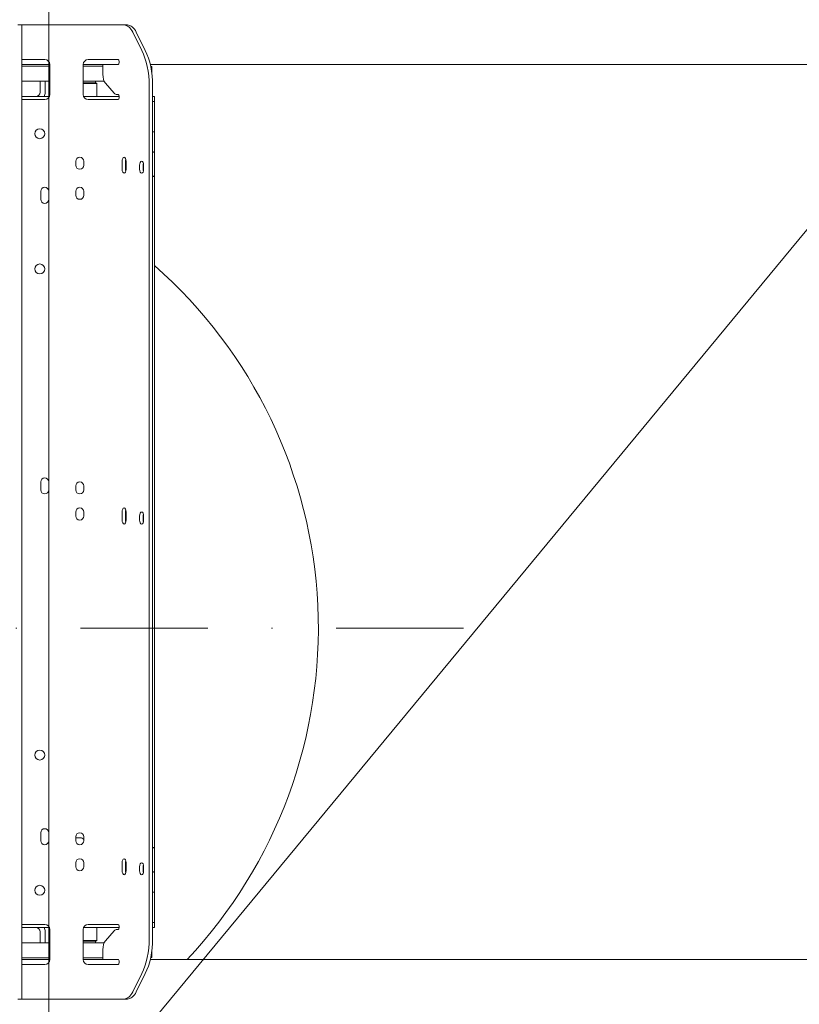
# Model space of a CAD drawing. Header units: millimetres. Extents: x 11681 to 15516, y 25095 to 29743.
# Tile 20 of 96: x 12439 to 12517, y 28002 to 28100. Entities that reach past the tile are written whole.
import ezdxf

# ---------------------------------------------------------------- set-up
doc = ezdxf.new("R2010")
doc.units = ezdxf.units.MM
doc.linetypes.add('DASHDOT', pattern=[25.4, 12.7, -6.35, 0, -6.35])
doc.layers.add('00 - nowa technologia myjni_Nr_pióra__95', color=7, linetype='Continuous', lineweight=20, true_color=0x7c7c7c)
doc.layers.add('Nowe_Drzwi Archicad_Nr_pióra__95', color=7, linetype='Continuous', lineweight=20, true_color=0x7c7c7c)
doc.layers.add('Nowe_Drzwi Archicad', color=7, linetype='Continuous')
doc.layers.add('XREF', color=8, linetype='Continuous', lineweight=9)

# ---------------------------------------------------------------- blocks, each defined once
blk = doc.blocks.new('Drzwi garażowe_ segmentowe[5]_1')
at = {"layer": 'Nowe_Drzwi Archicad_Nr_pióra__95', "color": 8, "linetype": 'Continuous', "lineweight": 20, "true_color": 0x7c7c7c}
for p, q in [((159.879, 2596.651), (159.879, 3006.641)), ((498.879, 3006.641), (159.879, 2596.651))]:
    blk.add_line(p, q, dxfattribs=at)
blk = doc.blocks.new('parter 2025.10.15')
at = {"layer": '00 - nowa technologia myjni_Nr_pióra__95', "color": 8, "linetype": 'Continuous', "lineweight": 5}
for p, q in [((157.169, 2708.526), (156.769, 2708.526)), ((157.569, 2708.526), (157.169, 2708.526)), ((157.169, 2706.026), (157.169, 2708.526)), ((157.569, 2708.526), (166.307, 2708.526)), ((166.653, 2708.526), (166.307, 2708.526)), ((166.653, 2708.526), (167.368, 2708.526)), ((167.715, 2708.526), (167.369, 2708.526)), ((169.154, 2705.99), (168.252, 2707.793)), ((169.5, 2705.99), (168.599, 2707.793)), ((157.169, 2706.026), (157.169, 2613.826)), ((157.169, 2705.076), (157.569, 2705.076)), ((157.569, 2705.076), (159.469, 2705.076)), ((166.307, 2705.076), (163.807, 2705.076)), ((166.307, 2705.076), (166.653, 2705.076)), ((166.653, 2705.076), (166.803, 2705.076)), ((166.903, 2704.876), (166.903, 2704.776)), ((157.169, 2704.575), (159.969, 2704.575)), ((157.169, 2704.426), (158.751, 2704.426)), ((158.751, 2704.426), (159.969, 2704.426)), ((159.969, 2701.576), (159.969, 2704.575)), ((163.307, 2704.575), (165.729, 2704.575)), ((163.307, 2704.575), (163.307, 2701.576)), ((163.307, 2704.426), (165.267, 2704.426)), ((166.803, 2704.575), (165.267, 2704.575)), ((165.267, 2703.596), (165.267, 2704.575)), ((169.996, 2704.575), (317.469, 2704.575)), ((170.03, 2704.426), (170.069, 2704.426)), ((170.168, 2703.579), (170.168, 2704.326)), ((157.169, 2702.926), (158.751, 2702.926)), ((158.751, 2702.926), (159.969, 2702.926)), ((159.019, 2701.815), (159.019, 2702.926)), ((159.518, 2702.926), (159.518, 2701.815)), ((163.307, 2702.926), (165.397, 2702.926)), ((163.416, 2702.926), (163.307, 2702.926)), ((163.425, 2702.906), (163.307, 2702.906)), ((164.498, 2702.926), (163.416, 2702.926)), ((164.518, 2702.906), (163.425, 2702.906)), ((164.498, 2702.926), (164.518, 2702.906)), ((164.518, 2702.906), (164.518, 2702.746)), ((163.425, 2702.746), (163.307, 2702.746)), ((163.307, 2702.725), (164.619, 2702.725)), ((163.307, 2702.675), (164.669, 2702.675)), ((164.518, 2702.746), (163.425, 2702.746)), ((164.498, 2702.725), (164.518, 2702.746)), ((164.619, 2702.725), (164.669, 2702.675)), ((164.669, 2701.376), (164.669, 2702.675)), ((165.517, 2702.73), (166.401, 2701.71)), ((169.886, 2702.454), (169.886, 2617.396)), ((170.233, 2702.454), (170.233, 2617.396)), ((157.168, 2701.376), (159.927, 2701.376)), ((157.169, 2701.076), (157.569, 2701.076)), ((157.569, 2701.076), (159.469, 2701.076)), ((163.348, 2701.376), (166.903, 2701.376)), ((163.807, 2701.076), (166.307, 2701.076)), ((166.307, 2701.076), (166.653, 2701.076)), ((166.651, 2701.576), (166.803, 2701.576)), ((166.653, 2701.076), (166.803, 2701.076)), ((166.903, 2701.376), (166.903, 2701.276)), ((170.233, 2701.376), (170.419, 2701.376)), ((170.419, 2700.876), (170.419, 2701.376)), ((170.233, 2700.876), (170.419, 2700.876)), ((170.419, 2700.676), (170.419, 2700.876)), ((170.419, 2698.876), (170.419, 2700.676)), ((170.419, 2697.876), (170.419, 2698.876)), ((170.233, 2697.876), (170.419, 2697.876)), ((170.419, 2697.675), (170.419, 2697.876)), ((170.419, 2622.176), (170.419, 2697.675)), ((170.419, 2695.676), (170.419, 2693.576)), ((162.569, 2694.525), (162.569, 2694.926)), ((163.369, 2694.525), (163.369, 2694.926)), ((167.186, 2694.126), (167.186, 2694.926)), ((167.533, 2694.126), (167.533, 2694.926)), ((167.586, 2694.126), (167.586, 2694.926)), ((168.936, 2694.126), (168.936, 2694.525)), ((169.283, 2694.126), (169.283, 2694.525)), ((169.336, 2694.126), (169.336, 2694.525)), ((159.068, 2691.126), (159.068, 2691.926)), ((159.868, 2691.126), (159.868, 2691.926)), ((162.569, 2691.526), (162.569, 2691.926)), ((163.369, 2691.526), (163.369, 2691.926)), ((159.068, 2662.126), (159.068, 2662.926)), ((159.868, 2662.126), (159.868, 2662.926)), ((162.569, 2662.126), (162.569, 2662.526)), ((163.369, 2662.126), (163.369, 2662.526)), ((162.569, 2659.525), (162.569, 2659.926)), ((163.369, 2659.525), (163.369, 2659.926)), ((167.186, 2659.126), (167.186, 2659.926)), ((167.533, 2659.126), (167.533, 2659.926)), ((167.586, 2659.126), (167.586, 2659.926)), ((168.936, 2659.126), (168.936, 2659.525)), ((169.283, 2659.126), (169.283, 2659.525)), ((169.336, 2659.126), (169.336, 2659.525)), ((159.068, 2627.126), (159.068, 2627.926)), ((159.868, 2627.126), (159.868, 2627.926)), ((162.569, 2627.126), (162.569, 2627.526)), ((163.019, 2627.426), (162.569, 2627.426)), ((162.971, 2627.926), (162.966, 2627.926)), ((163.369, 2627.126), (163.369, 2627.526)), ((170.419, 2624.176), (170.419, 2626.276)), ((162.569, 2624.525), (162.569, 2624.926)), ((163.369, 2624.525), (163.369, 2624.926)), ((167.186, 2624.126), (167.186, 2624.926)), ((167.533, 2624.126), (167.533, 2624.926)), ((167.586, 2624.126), (167.586, 2624.926)), ((168.936, 2624.126), (168.936, 2624.525)), ((169.283, 2624.126), (169.283, 2624.525)), ((169.336, 2624.126), (169.336, 2624.525)), ((170.233, 2621.976), (170.419, 2621.976)), ((170.419, 2621.976), (170.419, 2622.176)), ((170.419, 2620.976), (170.419, 2621.976)), ((170.419, 2620.976), (170.419, 2619.176)), ((159.927, 2618.476), (157.168, 2618.476)), ((157.169, 2618.776), (157.569, 2618.776)), ((157.569, 2618.776), (159.469, 2618.776)), ((166.903, 2618.476), (163.348, 2618.476)), ((164.669, 2618.476), (163.348, 2618.476)), ((166.307, 2618.776), (163.807, 2618.776)), ((164.669, 2618.476), (164.669, 2617.176)), ((166.307, 2618.776), (166.653, 2618.776)), ((166.653, 2618.776), (166.803, 2618.776)), ((166.903, 2618.476), (166.903, 2618.576)), ((170.233, 2618.975), (170.419, 2618.975)), ((170.233, 2618.975), (170.419, 2618.975)), ((170.233, 2618.476), (170.419, 2618.476)), ((170.419, 2618.975), (170.419, 2619.176)), ((170.419, 2618.975), (170.419, 2618.476)), ((159.019, 2618.036), (159.019, 2616.926)), ((159.518, 2616.926), (159.518, 2618.036)), ((159.969, 2615.276), (159.969, 2618.275)), ((163.307, 2618.275), (163.307, 2615.276)), ((166.401, 2618.142), (165.517, 2617.121)), ((166.803, 2618.275), (166.651, 2618.275)), ((159.969, 2616.926), (157.169, 2616.926)), ((164.669, 2617.176), (163.307, 2617.176)), ((164.619, 2617.126), (163.307, 2617.126)), ((163.307, 2617.126), (164.498, 2617.126)), ((163.307, 2617.106), (164.518, 2617.106)), ((163.307, 2616.945), (164.518, 2616.945)), ((165.397, 2616.926), (163.307, 2616.926)), ((164.498, 2617.126), (164.518, 2617.106)), ((164.498, 2616.926), (164.518, 2616.945)), ((164.518, 2616.945), (164.518, 2617.106)), ((164.619, 2617.126), (164.669, 2617.176)), ((159.969, 2615.426), (157.169, 2615.426)), ((165.267, 2615.426), (163.307, 2615.426)), ((165.267, 2615.276), (165.267, 2616.255)), ((170.069, 2615.426), (170.03, 2615.426)), ((170.168, 2616.272), (170.168, 2615.526)), ((157.169, 2615.276), (159.969, 2615.276)), ((157.169, 2614.776), (157.569, 2614.776)), ((157.569, 2614.776), (159.469, 2614.776)), ((163.307, 2615.276), (166.803, 2615.276)), ((163.807, 2614.776), (166.307, 2614.776)), ((165.729, 2615.276), (166.803, 2615.276)), ((166.307, 2614.776), (166.653, 2614.776)), ((166.653, 2614.776), (166.803, 2614.776)), ((166.903, 2614.976), (166.903, 2615.076)), ((169.996, 2615.276), (317.469, 2615.276)), ((157.169, 2611.326), (157.169, 2613.826)), ((168.252, 2612.058), (169.154, 2613.861)), ((168.599, 2612.058), (169.5, 2613.861)), ((156.769, 2611.326), (157.169, 2611.326)), ((157.169, 2611.326), (157.569, 2611.326)), ((166.307, 2611.326), (157.569, 2611.326)), ((166.307, 2611.326), (166.653, 2611.326)), ((167.368, 2611.326), (166.653, 2611.326)), ((167.715, 2611.326), (167.368, 2611.326))]:
    blk.add_line(p, q, dxfattribs=at)
at = {"layer": '00 - nowa technologia myjni_Nr_pióra__95', "color": 8, "linetype": 'DASHDOT', "lineweight": 5}
blk.add_line((201.243, 2648.325), (75.793, 2648.325), dxfattribs=at)
at = {"layer": '00 - nowa technologia myjni_Nr_pióra__95', "color": 8, "linetype": 'Continuous', "lineweight": 5}
for centre in [(158.969, 2697.675), (158.969, 2684.176), (158.969, 2635.676), (158.969, 2622.176)]:
    blk.add_circle(centre, 0.5, dxfattribs=at)
for centre, radius, start, end in [((159.469, 2704.575), 0.5, 0, 90), ((163.807, 2704.575), 0.5, 90, 180), ((170.069, 2704.326), 0.1, 0, 90), ((158.578, 2701.815), 0.44, 270.42248, 0), ((158.578, 2701.815), 0.94, 332.09076, 0), ((159.469, 2701.576), 0.5, 270, 0), ((163.807, 2701.576), 0.5, 180, 270), ((162.968, 2694.926), 0.4, 0, 180), ((170.219, 2695.676), 0.2, 0, 85.96028), ((162.968, 2694.525), 0.4, 180, 0), ((170.219, 2693.576), 0.2, 274.03972, 0), ((159.469, 2691.926), 0.4, 0, 180), ((162.968, 2691.926), 0.4, 0, 180), ((159.469, 2691.126), 0.4, 180, 0), ((162.968, 2691.526), 0.4, 180, 0), ((138.519, 2648.325), 48.25, 316.76651, 48.61319), ((159.469, 2662.926), 0.4, 0, 180), ((162.968, 2662.526), 0.4, 0, 180), ((159.469, 2662.126), 0.4, 180, 0), ((162.968, 2662.126), 0.4, 180, 0), ((162.968, 2659.926), 0.4, 0, 180), ((162.968, 2659.525), 0.4, 180, 0), ((159.469, 2627.926), 0.4, 0, 180), ((162.968, 2627.526), 0.4, 0, 180), ((163.019, 2626.976), 0.45, 38.94407, 90), ((159.469, 2627.126), 0.4, 180, 0), ((162.968, 2627.126), 0.4, 180, 0), ((170.219, 2626.276), 0.2, 0, 85.96028), ((162.968, 2624.926), 0.4, 0, 180), ((162.968, 2624.525), 0.4, 180, 0), ((170.219, 2624.176), 0.2, 274.03972, 0), ((158.578, 2618.036), 0.44, 0, 90), ((158.578, 2618.036), 0.94, 0, 27.91089), ((159.469, 2618.275), 0.5, 0, 90), ((163.807, 2618.275), 0.5, 90, 180), ((170.069, 2615.526), 0.1, 270, 0), ((159.469, 2615.276), 0.5, 270, 0), ((163.807, 2615.276), 0.5, 180, 270)]:
    blk.add_arc(centre, radius, start, end, dxfattribs=at)
for centre, major_axis, start_param, end_param in [((167.368, 2706.026), (0, 2.5), 5.497787, 6.283185), ((167.715, 2706.026), (0, 2.5), 5.497787, 6.283185), ((167.386, 2702.454), (0, 5), 4.712389, 5.497787), ((167.733, 2702.454), (0, 5), 4.712389, 5.497787), ((166.803, 2704.876), (0, 0.2), 4.712389, 6.283185), ((166.803, 2704.776), (0, 0.2), 3.141593, 4.712389), ((165.767, 2703.596), (0, -1), 4.712389, 5.759587), ((166.651, 2702.576), (0, -1), 5.759587, 6.283185), ((166.803, 2701.376), (0, -0.2), 1.570796, 3.141593), ((166.803, 2701.276), (0, 0.2), 3.141593, 4.712389), ((167.386, 2694.926), (0, 0.4), 0, 1.570796), ((167.386, 2694.926), (0, 0.4), 4.712389, 6.283185), ((167.733, 2694.926), (0, 0.4), 1.046648, 1.570796), ((167.386, 2694.126), (0, 0.4), 1.570796, 3.141593), ((167.386, 2694.126), (0, 0.4), 3.141593, 4.712389), ((167.733, 2694.126), (0, 0.4), 1.570796, 2.094636), ((169.136, 2694.525), (0, 0.4), 0, 1.570796), ((169.136, 2694.126), (0, 0.4), 1.570796, 3.141593), ((169.136, 2694.525), (0, 0.4), 4.712389, 6.283185), ((169.136, 2694.126), (0, 0.4), 3.141593, 4.712389), ((169.483, 2694.525), (0, 0.4), 1.046648, 1.570796), ((169.483, 2694.126), (0, 0.4), 1.570796, 2.094636), ((167.386, 2659.926), (0, 0.4), 0, 1.570796), ((167.386, 2659.926), (0, 0.4), 4.712389, 6.283185), ((167.733, 2659.926), (0, 0.4), 1.046648, 1.570796), ((169.136, 2659.525), (0, 0.4), 0, 1.570796), ((169.136, 2659.525), (0, 0.4), 4.712389, 6.283185), ((169.483, 2659.525), (0, 0.4), 1.046648, 1.570796), ((167.386, 2659.126), (0, 0.4), 1.570796, 3.141593), ((167.386, 2659.126), (0, 0.4), 3.141593, 4.712389), ((167.733, 2659.126), (0, 0.4), 1.570796, 2.094636), ((169.136, 2659.126), (0, 0.4), 1.570796, 3.141593), ((169.136, 2659.126), (0, 0.4), 3.141593, 4.712389), ((169.483, 2659.126), (0, 0.4), 1.570796, 2.094636), ((167.386, 2624.926), (0, 0.4), 0, 1.570796), ((167.386, 2624.926), (0, 0.4), 4.712389, 6.283185), ((167.733, 2624.926), (0, 0.4), 1.046648, 1.570796), ((169.136, 2624.525), (0, 0.4), 0, 1.570796), ((169.136, 2624.525), (0, 0.4), 4.712389, 6.283185), ((169.483, 2624.525), (0, 0.4), 1.046648, 1.570796), ((167.386, 2624.126), (0, 0.4), 1.570796, 3.141593), ((167.386, 2624.126), (0, 0.4), 3.141593, 4.712389), ((167.733, 2624.126), (0, 0.4), 1.570796, 2.094636), ((169.136, 2624.126), (0, 0.4), 1.570796, 3.141593), ((169.136, 2624.126), (0, 0.4), 3.141593, 4.712389), ((169.483, 2624.126), (0, 0.4), 1.570796, 2.094636), ((166.803, 2618.576), (0, 0.2), 4.712389, 6.283185), ((166.803, 2618.476), (0, 0.2), 3.141593, 4.712389), ((166.651, 2617.276), (0, -1), 3.141593, 3.665191), ((167.386, 2617.396), (0, 5), 3.926991, 4.712389), ((167.733, 2617.396), (0, 5), 3.926991, 4.712389), ((165.767, 2616.255), (0, -1), 3.665191, 4.712389), ((166.803, 2615.076), (0, -0.2), 1.570796, 3.141593), ((166.803, 2614.976), (0, 0.2), 3.141593, 4.712389), ((167.368, 2613.826), (0, 2.5), 3.141593, 3.926991), ((167.715, 2613.826), (0, 2.5), 3.141593, 3.926991)]:
    blk.add_ellipse(centre, major_axis=major_axis, ratio=0.5, start_param=start_param, end_param=end_param, dxfattribs=at)
at = {"layer": 'Nowe_Drzwi Archicad', "color": 8, "linetype": 'Continuous', "lineweight": 5}
blk.add_blockref('Drzwi garażowe_ segmentowe[5]_1', (0, 0), dxfattribs=at)

msp = doc.modelspace()

# ---------------------------------------------------------------- block references
at = {"layer": 'XREF'}
msp.add_blockref('parter 2025.10.15', (12282.339, 25390.784), dxfattribs=at)

doc.saveas('drawing.dxf')
